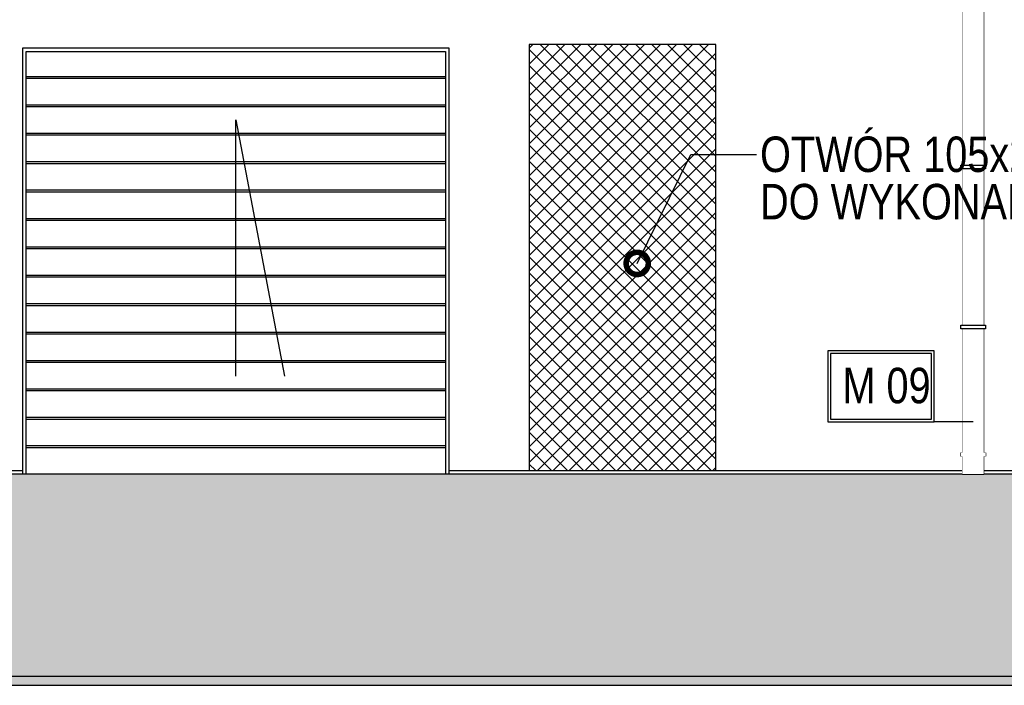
# Model space of a CAD drawing. Header units: millimetres. Extents: x 59331 to 112314, y -16110 to 34390.
# Tile 31 of 198: x 65383 to 65938, y -2555 to -2180. Entities that reach past the tile are written whole.
import ezdxf
from ezdxf import colors
from ezdxf.entities.mleader import LeaderData, LeaderLine
from ezdxf.math import Vec2, Vec3

# ---------------------------------------------------------------- set-up
doc = ezdxf.new("R2010")
doc.units = ezdxf.units.MM
doc.set_wipeout_variables(frame=1)
for name, color, linetype in [('_HSA_HATCH ELEWACJA', 8, 'Continuous'), ('_HSA_OPIS', 43, 'Continuous'), ('_HSA_STOLARKA_ZEWNĘTRZNA', 132, 'Continuous'), ('_HSA_WIDOKOWE', 1, 'Continuous'), ('_HSA_WIDOKOWE_CIENKIE', 8, 'Continuous'), ('_HSA_ŚCIANY_DZIAŁOWE', 6, 'Continuous')]:
    doc.layers.add(name, color=color, linetype=linetype)
doc.layers.add('_HSA_POMOC', color=120, linetype='Continuous', plot=False)
doc.layers.add('_HSA_WYBURZENIA', color=7, linetype='Continuous', true_color=0xdd0303)
doc.layers.add('_HSA_WYBURZENIA_01', color=7, linetype='Continuous', true_color=0xdd0303)
doc.styles.add('ARIAL_100', font='Arial.ttf', dxfattribs={"width": 0.8, "height": 20})

# ---------------------------------------------------------------- blocks, each defined once
blk = doc.blocks.new('A$C109c6418')
blk.add_wipeout([(-240, 0), (-240, 240), (0, 240), (0, 0)])
for p, q in [((-120, 55.22), (-120, 199.5)), ((-120, 199.5), (-92.66, 55.22))]:
    blk.add_line(p, q)
for points in [[(-240, 0), (-240, 240), (0, 240), (0, 0)], [(-238, 0), (-238, 238), (-2, 238), (-2, 0)]]:
    blk.add_lwpolyline(points)
at = {"layer": '_HSA_WIDOKOWE_CIENKIE'}
for p, q in [((-238, 224), (-2, 224)), ((-238, 223), (-2, 223)), ((-238, 208), (-2, 208)), ((-238, 207), (-2, 207)), ((-238, 192), (-2, 192)), ((-238, 191), (-2, 191)), ((-238, 176), (-2, 176)), ((-238, 175), (-2, 175)), ((-238, 160), (-2, 160)), ((-238, 159), (-2, 159)), ((-238, 144), (-2, 144)), ((-238, 143), (-2, 143)), ((-238, 128), (-2, 128)), ((-238, 127), (-2, 127)), ((-238, 112), (-2, 112)), ((-238, 111), (-2, 111)), ((-238, 96), (-2, 96)), ((-238, 95), (-2, 95)), ((-238, 80), (-2, 80)), ((-238, 79), (-2, 79)), ((-238, 64), (-2, 64)), ((-238, 63), (-2, 63)), ((-238, 48), (-2, 48)), ((-238, 47), (-2, 47)), ((-238, 32), (-2, 32)), ((-238, 31), (-2, 31)), ((-238, 16), (-2, 16)), ((-238, 15), (-2, 15))]:
    blk.add_line(p, q, dxfattribs=at)
blk = doc.blocks.new('*U75')
for points in [[(-6, 0), (6, 0), (6, -273.88), (-6, -273.88)], [(-7, -12), (7, -12), (7, -10), (-7, -10)], [(-7, -263.88), (7, -263.88), (7, -261.88), (-7, -261.88)]]:
    blk.add_lwpolyline(points, close=True)
blk.add_wipeout([(-6, 0), (6, 0), (6, -273.88), (-6, -273.88)])
for points in [[(-7, -10), (7, -10), (7, -12), (-7, -12)], [(-7, -100), (7, -100), (7, -102), (-7, -102)], [(-7, -190), (7, -190), (7, -192), (-7, -192)], [(-7, -261.88), (7, -261.88), (7, -263.88), (-7, -263.88)]]:
    blk.add_wipeout(points)
for points in [[(-7, -102), (7, -102), (7, -100), (-7, -100)], [(-7, -192), (7, -192), (7, -190), (-7, -190)]]:
    blk.add_lwpolyline(points, close=True)
blk = doc.blocks.new('A$C43494AD3')
blk.add_wipeout([(-70, 40), (-70, 0), (-10, 0), (-10, 40)])
for points in [[(-70, 40), (-10, 40), (-10, 0), (-70, 0)], [(-68.5, 38.5), (-11.5, 38.5), (-11.5, 1.5), (-68.5, 1.5)]]:
    blk.add_lwpolyline(points, close=True)
at = {"style": 'ARIAL_100', "width": 0.8}
blk.add_attdef('M_01', (-61.74, 9.75), '', height=20, dxfattribs=at)
blk = doc.blocks.new('_DotSmall')
at = {"color": 0, "linetype": 'ByBlock', "const_width": 0.5}
blk.add_lwpolyline([(-0.0625, 0, 1), (0.0625, 0, 1)], format="xyb", close=True, dxfattribs=at)

msp = doc.modelspace()

# ---------------------------------------------------------------- hatches: boundary and pattern name
at = {"layer": '_HSA_HATCH ELEWACJA', "true_color": 0xb8b8b8}
h = msp.add_hatch(color=9, dxfattribs=at)
h.dxf.hatch_style = 1
h.paths.add_polyline_path([(70614.33, -2435.69), (61326.33, -2435.69), (60446.33, -2534.69), (61265.83, -2549.69), (70614.33, -2549.69)])
at = {"layer": '_HSA_WIDOKOWE', "ltscale": 10}
h = msp.add_hatch(color=256, dxfattribs=at)
h.dxf.hatch_style = 1
h.paths.add_polyline_path([(60181.33, -2539.69), (60446.28, -2539.69), (61265.73, -2554.68), (72608.19, -2554.69), (72608.19, -2549.69), (61265.83, -2549.69), (60446.33, -2534.69), (60181.33, -2534.69)])
at = {"layer": '_HSA_WYBURZENIA'}
h = msp.add_hatch(dxfattribs=at)
h.set_pattern_fill('ANSI37', color=256, scale=2, angle=-90)
h.set_pattern_definition([(315, (4465, -23789.2123), (4.49012806, 4.49012806), []), (45, (4465, -23789.2123), (-4.49012806, 4.49012806), [])])
h.paths.add_polyline_path([(65670.33, -2433.69), (65775.33, -2433.69), (65775.33, -2193.69), (65670.33, -2193.69)])

# ---------------------------------------------------------------- linework, layer by layer
at = {"layer": '_HSA_POMOC'}
msp.add_line((60431.33, -2433.69), (72358.19, -2433.69), dxfattribs=at)
at = {"layer": '_HSA_WIDOKOWE', "ltscale": 10}
msp.add_lwpolyline([(60181.33, -2539.69), (60446.28, -2539.69), (61265.73, -2554.68), (72608.19, -2554.69), (72608.19, -2549.69), (61265.83, -2549.69), (60446.33, -2534.69), (60181.33, -2534.69)], close=True, dxfattribs=at)
at = {"layer": '_HSA_WYBURZENIA'}
msp.add_lwpolyline([(65670.33, -2433.69), (65775.33, -2433.69), (65775.33, -2193.69), (65670.33, -2193.69)], close=True, dxfattribs=at)

# ---------------------------------------------------------------- block references
at = {"layer": '_HSA_OPIS'}
ref = msp.add_blockref('A$C43494AD3', (65908.45, -2366.35), dxfattribs=dict(at, xscale=-1, rotation=180))
ref.add_attrib('M_01', 'M 09', (65846.7, -2395.84), dxfattribs={"layer": '0', "height": 20, "style": 'ARIAL_100', "width": 0.8})

# ---------------------------------------------------------------- next in the draw order: block references
at = {"layer": '_HSA_STOLARKA_ZEWNĘTRZNA', "ltscale": 10}
msp.add_blockref('A$C109c6418', (65625.08, -2435.69), dxfattribs=at)

# ---------------------------------------------------------------- next in the draw order: linework, layer by layer
at = {"layer": '_HSA_ŚCIANY_DZIAŁOWE', "ltscale": 10}
msp.add_line((70739.33, -2435.69), (61326.33, -2435.69), dxfattribs=at)

# ---------------------------------------------------------------- next in the draw order: block references
at = {"layer": '_HSA_WIDOKOWE', "xscale": -1}
msp.add_blockref('*U75', (65920.33, -2161.81), dxfattribs=at)

# ---------------------------------------------------------------- next in the draw order: linework, layer by layer
at = {"layer": '_HSA_OPIS'}
msp.add_line((65920.33, -2406.35), (65898.45, -2406.35), dxfattribs=at)

# ---------------------------------------------------------------- next in the draw order: leaders
at = {"layer": '_HSA_WYBURZENIA_01'}
ml = msp.add_multileader_mtext('Standard', dxfattribs=at)
ml.set_content('OTWÓR 105x240cm DO WYKONANIA', color=256, style='ARIAL_100')
ml.set_leader_properties()
ml.set_arrow_properties(name='DOTSMALL')
ml.build(insert=Vec2(0, 0))
ml.multileader.update_dxf_attribs({"dogleg_length": 10, "arrow_head_size": 25})
ctx = ml.context
ctx.base_point, ctx.char_height, ctx.arrow_head_size, ctx.plane_origin = Vec3(65798.33, -2255.75), 20, 25, Vec3(65635.38, -1578.21)
notes = []
notes.append((ctx, [(1, (1, 1, 0), (65761.33, -2255.75), (1, 0), 37, [(2, [(65731.14, -2317.05)], 0, [])])]))
ctx.mtext.insert, ctx.mtext.rotation, ctx.mtext.width, ctx.mtext.defined_height, ctx.mtext.line_spacing_factor = Vec3(65800.33, -2245.58), -6.283185, 239.0298, 80.57, 0.8
for ctx, leaders in notes:
    for number, flags, end, landing, length, lines in leaders:
        leader = LeaderData()
        leader.index, (leader.has_last_leader_line, leader.has_dogleg_vector, leader.attachment_direction) = number, flags
        leader.last_leader_point, leader.dogleg_vector, leader.dogleg_length = Vec3(end), Vec3(landing), length
        for number, points, colour, breaks in lines:
            line = LeaderLine()
            line.index, line.vertices, line.color, line.breaks = number, Vec3.list(points), colors.encode_raw_color(colour), breaks
            leader.lines.append(line)
        ctx.leaders.append(leader)

doc.saveas('drawing.dxf')
